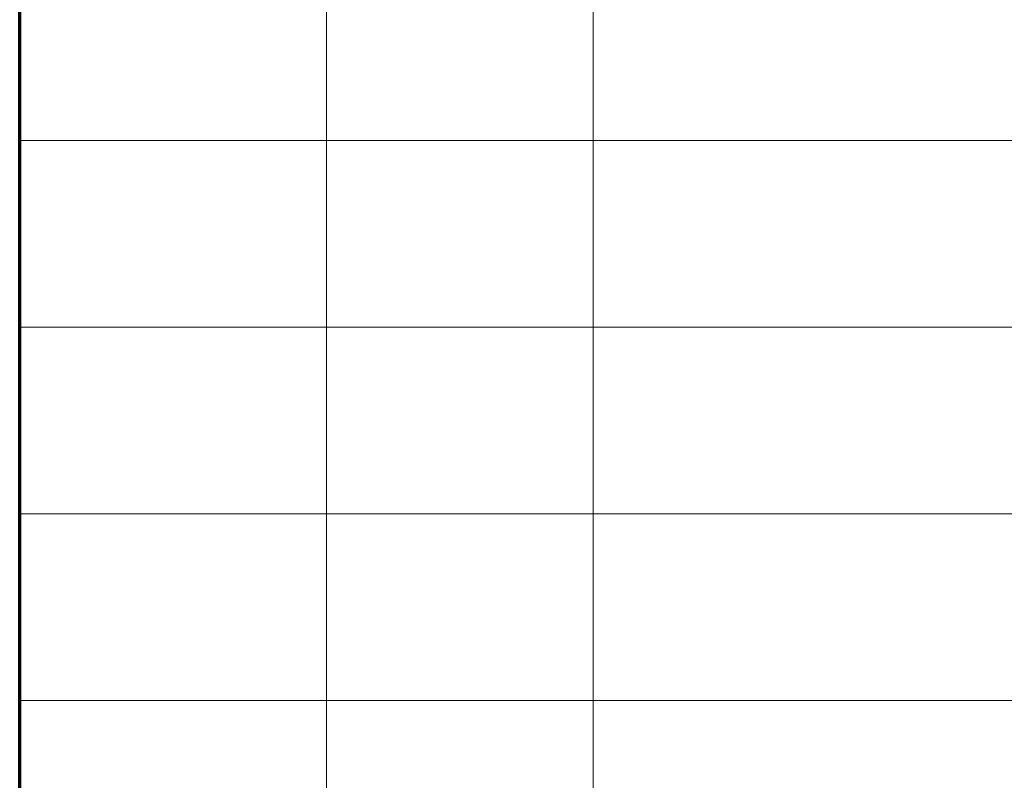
# Model space of a CAD drawing. Extents: x 0 to 1189, y 0 to 841.
# Tile 95 of 135: x 989 to 1026, y 104 to 133. Entities that reach past the tile are written whole.
import ezdxf

# ---------------------------------------------------------------- set-up
doc = ezdxf.new("R2010")
doc.units = 0

msp = doc.modelspace()

# ---------------------------------------------------------------- linework, layer by layer
at = {"color": 5, "lineweight": 70}
msp.add_line((989, 20), (989, 821), dxfattribs=at)
at = {"color": 7, "lineweight": 13}
for p, q in [((1000.5, 821), (1000.5, 76)), ((1010.5, 821), (1010.5, 76)), ((1169, 128), (989, 128)), ((1169, 121), (989, 121)), ((1169, 114), (989, 114)), ((1169, 107), (989, 107))]:
    msp.add_line(p, q, dxfattribs=at)

doc.saveas('drawing.dxf')
